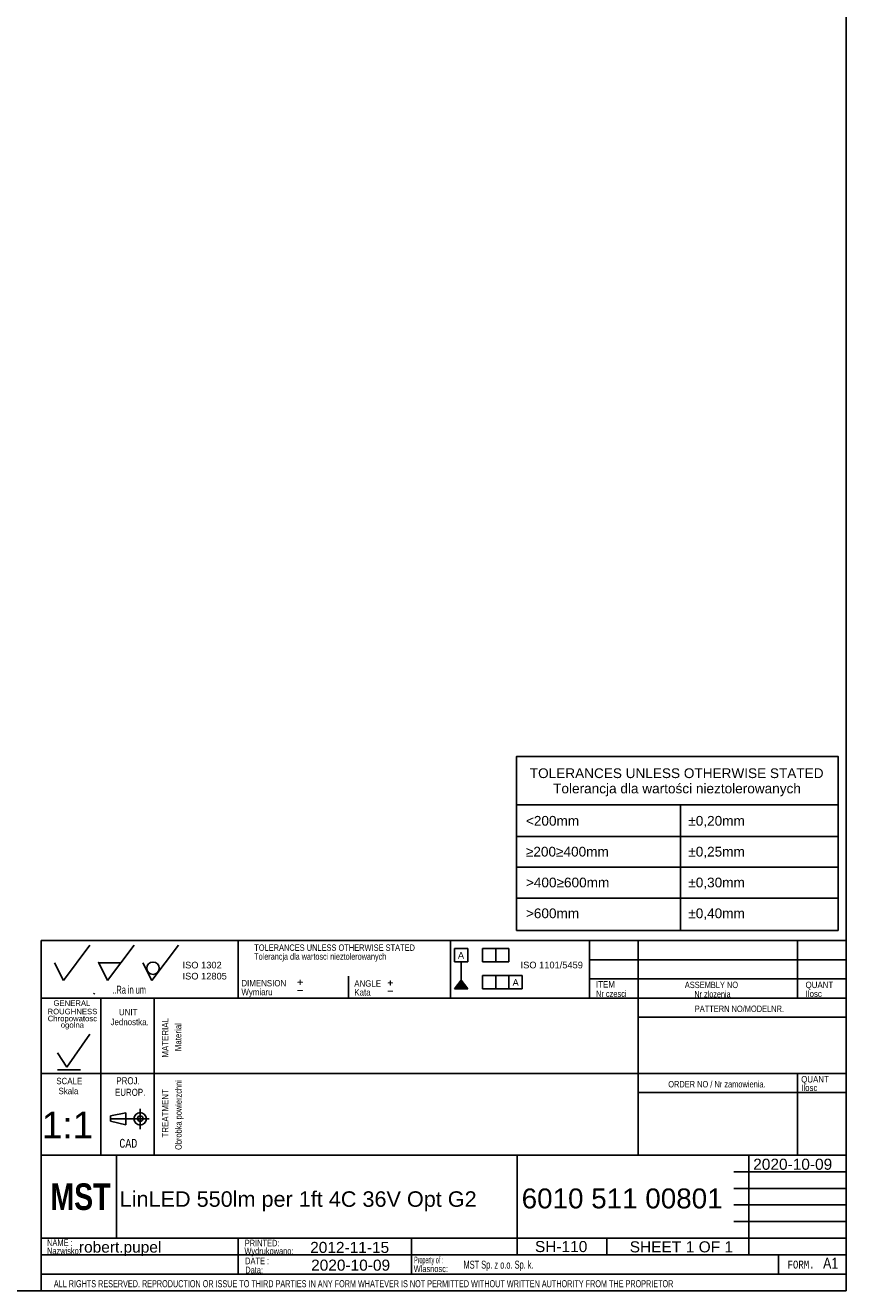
# Model space of a CAD drawing. Header units: millimetres. Extents: x 7 to 819, y 15 to 587.
# Tile 6 of 8: x 633 to 819, y 15 to 301. Entities that reach past the tile are written whole.
import ezdxf
from ezdxf.entities.mleader import LeaderData, LeaderLine
from ezdxf.enums import TextEntityAlignment as Align
from ezdxf.lldxf.tags import DXFTag
from ezdxf.math import Vec2, Vec3

# ---------------------------------------------------------------- set-up
doc = ezdxf.new("R2010")
doc.units = ezdxf.units.MM
for name, color, linetype in [('10', 7, 'Continuous'), ('Default', 7, 'Continuous'), ('frame', 7, 'Continuous')]:
    doc.layers.add(name, color=color, linetype=linetype)
doc.styles.add('SEACAD_Arial', font='arial.ttf')
doc.styles.add('SEACAD_Lucida_Console', font='lucon.TTF', dxfattribs={"width": 0.8})
tags = doc.linetypes.add('CENTER2', pattern=[28.575, 19.05, -3.175, 3.175, -3.175]).pattern_tags.tags
tags[10:11] = [DXFTag(74, 4), DXFTag(75, 0), DXFTag(340, '0'), DXFTag(46, 0.0), DXFTag(50, 0.0), DXFTag(44, 0.0), DXFTag(45, 0.0)]
tags[8:9] = [DXFTag(74, 4), DXFTag(75, 0), DXFTag(340, '0'), DXFTag(46, 0.0), DXFTag(50, 0.0), DXFTag(44, 0.0), DXFTag(45, 0.0)]
tags[6:7] = [DXFTag(74, 4), DXFTag(75, 0), DXFTag(340, '0'), DXFTag(46, 0.0), DXFTag(50, 0.0), DXFTag(44, 0.0), DXFTag(45, 0.0)]
tags[4:5] = [DXFTag(74, 4), DXFTag(75, 0), DXFTag(340, '0'), DXFTag(46, 0.0), DXFTag(50, 0.0), DXFTag(44, 0.0), DXFTag(45, 0.0)]

# ---------------------------------------------------------------- blocks, each defined once
blk = doc.blocks.new('SEANNOT_GROUP33')
at = {"layer": 'Default', "color": 7, "linetype": 'Continuous', "style": 'SEACAD_Arial'}
blk.add_text('LinLED 550lm per 1ft 4C 36V Opt G2', height=3.5, dxfattribs=at).set_placement((654.81, 37.13), align=Align.TOP_LEFT)
blk = doc.blocks.new('SEANNOT_GROUP34')
at = {"layer": 'Default', "color": 7, "linetype": 'Continuous', "style": 'SEACAD_Arial'}
blk.add_text('6010 511 00801', height=4.5, dxfattribs=at).set_placement((745.7, 37.77), align=Align.TOP_LEFT)
blk = doc.blocks.new('SEANNOT_GROUP35')
at = {"layer": 'Default', "color": 7, "linetype": 'Continuous', "style": 'SEACAD_Arial'}
blk.add_text('robert.pupel', height=2.5, dxfattribs=at).set_placement((645.59, 25.78), align=Align.TOP_LEFT)
blk = doc.blocks.new('SEANNOT_GROUP36')
at = {"layer": 'Default', "color": 7, "linetype": 'Continuous', "style": 'SEACAD_Arial'}
blk.add_text('SH-110', height=2.5, dxfattribs=at).set_placement((748.71, 25.9), align=Align.TOP_LEFT)
blk = doc.blocks.new('SEANNOT_GROUP37')
at = {"layer": 'Default', "color": 7, "linetype": 'Continuous', "style": 'SEACAD_Arial'}
blk.add_text('1:1', height=6, dxfattribs=at).set_placement((637.18, 55.12), align=Align.TOP_LEFT)
blk = doc.blocks.new('SEANNOT_GROUP38')
at = {"layer": 'Default', "color": 7, "linetype": 'Continuous', "style": 'SEACAD_Arial'}
blk.add_text('2012-11-15', height=2.5, dxfattribs=at).set_placement((697.88, 25.7), align=Align.TOP_LEFT)
blk = doc.blocks.new('SEANNOT_GROUP39')
at = {"layer": 'Default', "color": 7, "linetype": 'Continuous', "style": 'SEACAD_Arial'}
blk.add_text('2020-10-09', height=2.5, dxfattribs=at).set_placement((698.09, 21.69), align=Align.TOP_LEFT)
blk = doc.blocks.new('SEANNOT_GROUP40')
at = {"layer": 'Default', "color": 7, "linetype": 'Continuous', "style": 'SEACAD_Arial'}
blk.add_text('2020-10-09', height=2.5, dxfattribs=at).set_placement((798.06, 44.5), align=Align.TOP_LEFT)
blk = doc.blocks.new('SEANNOT_GROUP41')
at = {"layer": 'Default', "color": 7, "linetype": 'Continuous', "style": 'SEACAD_Arial'}
for s, p in [('SHEET ', (770.14, 25.83)), ('1', (782.8, 25.83)), (' OF ', (784.76, 25.83)), ('1', (791.55, 25.83))]:
    blk.add_text(s, height=2.5, dxfattribs=at).set_placement(p, align=Align.TOP_LEFT)
blk = doc.blocks.new('_DOT')
at = {"color": 0}
blk.add_line((0, 0), (-1, 0), dxfattribs=at)
at = {"color": 0, "const_width": 0.333}
blk.add_lwpolyline([(-0.1665, 0, 1), (0.1665, 0, 1)], format="xyb", close=True, dxfattribs=at)
blk = doc.blocks.new('SE4')
at = {"layer": 'frame', "color": 7, "linetype": 'Continuous'}
for p, q in [((744.54, 124.48), (817.25, 124.48)), ((781.62, 124.48), (781.62, 117.33)), ((744.54, 117.33), (817.25, 117.33)), ((781.62, 117.33), (781.62, 110.37)), ((744.54, 110.37), (817.25, 110.37)), ((781.62, 110.37), (781.62, 103.4)), ((744.54, 103.4), (817.25, 103.4)), ((781.62, 103.4), (781.62, 96.08))]:
    blk.add_line(p, q, dxfattribs=at)
blk.add_lwpolyline([(744.54, 96.08), (744.54, 135.41), (817.25, 135.41), (817.25, 96.08), (744.54, 96.08)], dxfattribs=at)
at = {"layer": 'frame', "color": 7, "linetype": 'Continuous', "style": 'SEACAD_Arial'}
for s, p in [('TOLERANCES UNLESS OTHERWISE STATED', (747.54, 132.73)), ('Tolerancja dla wartości nieztolerowanych', (752.82, 129.28)), ('<200mm', (746.66, 121.97)), ('±0,20mm', (783.38, 121.97)), ('≥200≥400mm', (746.66, 115)), ('±0,25mm', (783.38, 115)), ('>400≥600mm', (746.66, 108.03)), ('±0,30mm', (783.38, 108.03)), ('>600mm', (746.66, 101.06)), ('±0,40mm', (783.38, 101.06))]:
    blk.add_text(s, height=2.2, dxfattribs=at).set_placement(p, align=Align.TOP_LEFT)

msp = doc.modelspace()

# ---------------------------------------------------------------- hatches: boundary and pattern name
at = {"layer": 'Default', "linetype": 'Continuous'}
msp.add_hatch(color=7, dxfattribs=at).paths.add_polyline_path([(731.992, 84.877), (730.492, 82.892), (733.492, 82.892)])

# ---------------------------------------------------------------- linework, layer by layer
at = {"layer": '10', "color": 7, "linetype": 'Continuous'}
for p, q in [((642.075, 84.794), (648.075, 92.794)), ((652.075, 84.794), (658.075, 92.794)), ((662.075, 84.794), (668.075, 92.794)), ((681.575, 93.794), (681.575, 80.794)), ((729.575, 93.794), (729.575, 80.794)), ((761.075, 93.794), (761.075, 80.794)), ((772.075, 93.794), (772.075, 45.294)), ((808.075, 93.794), (808.075, 80.794)), ((640.075, 88.794), (642.075, 84.794)), ((650.075, 88.794), (655.075, 88.794)), ((650.075, 88.794), (652.075, 84.794)), ((660.075, 88.794), (662.075, 84.794)), ((819.075, 89.461), (761.075, 89.461)), ((706.575, 85.794), (706.575, 80.794)), ((819.075, 85.127), (761.075, 85.127)), ((819.075, 80.794), (637.075, 80.794)), ((648.949, 81.721), (649.125, 81.927)), ((650.575, 80.794), (650.575, 45.294)), ((650.575, 80.794), (650.575, 46.794)), ((662.575, 80.794), (662.575, 45.294)), ((819.075, 76.461), (772.075, 76.461)), ((642.877, 65.159), (648.076, 72.664)), ((640.735, 68.441), (642.877, 65.159)), ((819.075, 63.794), (637.075, 63.794)), ((640.735, 64.619), (645.934, 64.619)), ((808.075, 63.794), (808.075, 45.294)), ((819.075, 59.461), (772.075, 59.461)), ((652.721, 54.209), (656.206, 54.901)), ((656.206, 54.901), (656.206, 52.133)), ((659.45, 55.77), (659.45, 51.161)), ((659.45, 55.77), (659.45, 51.161)), ((652.721, 53.016), (652.721, 54.209)), ((656.206, 52.133), (652.721, 53.016)), ((744.7, 45.294), (637.075, 45.294)), ((744.575, 45.294), (637.075, 45.294)), ((654.075, 26.544), (654.075, 45.294)), ((793.7, 45.294), (819.2, 45.294)), ((797.075, 22.794), (797.075, 45.294)), ((793.7, 41.544), (819.2, 41.544)), ((793.7, 37.794), (819.2, 37.794)), ((793.7, 34.044), (819.2, 34.044)), ((793.7, 30.294), (819.2, 30.294)), ((637.075, 26.544), (819.2, 26.544)), ((681.603, 26.521), (681.603, 18.396)), ((720.78, 26.456), (720.78, 18.331)), ((764.95, 26.544), (764.95, 22.794)), ((637.075, 22.794), (793.7, 22.794)), ((803.762, 22.794), (803.762, 18.419)), ((637.075, 18.419), (819.075, 18.419))]:
    msp.add_line(p, q, dxfattribs=at)
at = {"layer": '10', "color": 7, "linetype": 'CENTER2'}
msp.add_line((652.721, 53.517), (661.436, 53.517), dxfattribs=at)
at = {"layer": '10', "color": 7, "linetype": 'Continuous'}
for points in [[(819.075, 14.669), (819.075, 93.794), (637.075, 93.794), (637.075, 14.669), (819.075, 14.669)], [(744.7, 45.294), (744.7, 22.794), (819.075, 22.794), (819.075, 45.294), (744.7, 45.294)]]:
    msp.add_lwpolyline(points, dxfattribs=at)
for centre, radius in [((662.347, 87.549), 1.402), ((659.45, 53.517), 1.415), ((659.45, 53.576), 0.607)]:
    msp.add_circle(centre, radius, dxfattribs=at)
msp.add_point((650.075, 88.794), dxfattribs=at)
at = {"layer": 'Default', "color": 7, "linetype": 'Continuous'}
for p, q in [((819.1, 14.67), (819.1, 586.67)), ((730.492, 88.983), (730.492, 91.983)), ((730.492, 91.983), (733.492, 91.983)), ((733.492, 91.983), (733.492, 88.983)), ((736.828, 88.983), (736.828, 91.983)), ((736.828, 91.983), (742.828, 91.983)), ((739.828, 91.983), (739.828, 88.983)), ((742.828, 91.983), (742.828, 88.983)), ((733.492, 88.983), (730.492, 88.983)), ((731.992, 84.877), (731.992, 88.983)), ((742.828, 88.983), (736.828, 88.983)), ((736.828, 82.892), (736.828, 85.892)), ((736.828, 85.892), (745.828, 85.892)), ((739.828, 85.892), (739.828, 82.892)), ((742.828, 82.892), (742.828, 85.892)), ((745.828, 85.892), (745.828, 82.892)), ((730.492, 82.892), (731.992, 84.877)), ((731.992, 84.877), (733.492, 82.892)), ((733.492, 82.892), (730.492, 82.892)), ((745.828, 82.892), (736.828, 82.892)), ((6.708, 14.67), (819.1, 14.67))]:
    msp.add_line(p, q, dxfattribs=at)

# ---------------------------------------------------------------- block references
at = {"layer": 'Default'}
for name in ['SEANNOT_GROUP37', 'SEANNOT_GROUP40', 'SEANNOT_GROUP33', 'SEANNOT_GROUP34', 'SEANNOT_GROUP35', 'SEANNOT_GROUP38', 'SEANNOT_GROUP36', 'SEANNOT_GROUP41', 'SEANNOT_GROUP39']:
    msp.add_blockref(name, (0, 0), dxfattribs=at)
at = {"layer": 'frame'}
msp.add_blockref('SE4', (0, 0), dxfattribs=at)

# ---------------------------------------------------------------- texts
at = {"layer": '10', "attachment_point": 1}
for s, insert, char_height, width, style in [('{\\farial rounded mt|b0||i0||c0|p34;\\C7;\\H1.45000002;\\W0.83002;TOLERANCES UNLESS OTHERWISE STATED}', (685.231, 92.931), 1.45, 38.61414, 'SEACAD_Arial'), ('{\\farial rounded mt|b0||i0||c0|p34;\\C7;\\H1.45000002;\\W0.77704;Tolerancja dla wartosci nieztolerowanych}', (685.231, 90.931), 1.45, 36.02936, 'SEACAD_Arial'), ('{\\farial rounded mt|b0||i0||c0|p34;\\C7;\\H1.8;\\W0.608;..Ra in um}', (653.139, 83.594), 1.8, 8.92175, 'SEACAD_Arial'), ('{\\farial rounded mt|b0||i0||c0|p34;\\C7;\\H1.45000002;\\W0.883;Wymiaru}', (682.324, 82.896), 1.45, 8.67569, 'SEACAD_Arial'), ('{\\farial rounded mt|b0||i0||c0|p34;\\C7;\\H1.45000002;\\W0.883;DIMENSION}', (682.324, 84.896), 1.45, 10.15001, 'SEACAD_Arial'), ('{\\farial rounded mt|b0||i0||c0|p34;\\C7;\\H1.45000002;\\W0.883;ANGLE}', (707.852, 84.832), 1.45, 6.05218, 'SEACAD_Arial'), ('{\\farial rounded mt|b0||i0||c0|p34;\\C7;\\H1.45000002;\\W0.883;ITEM}', (762.514, 84.637), 1.45, 4.25544, 'SEACAD_Arial'), ('{\\farial rounded mt|b0||i0||c0|p34;\\C7;\\H1.45000002;\\W0.83002;ASSEMBLY NO}', (782.593, 84.51), 1.45, 12.82936, 'SEACAD_Arial'), ('{\\farial rounded mt|b0||i0||c0|p34;\\C7;\\H1.45000002;\\W0.883;QUANT}', (809.905, 84.51), 1.45, 6.24131, 'SEACAD_Arial'), ('{\\farial rounded mt|b0||i0||c0|p34;\\C7;\\H1.45000002;\\W0.883;Kata}', (707.852, 82.832), 1.45, 5.07501, 'SEACAD_Arial'), ('{\\farial rounded mt|b0||i0||c0|p34;\\C7;\\H1.45000002;\\W0.72406;Nr czesci }', (762.514, 82.51), 1.45, 7.78588, 'SEACAD_Arial'), ('{\\farial rounded mt|b0||i0||c0|p34;\\C7;\\H1.45000002;\\W0.77704;Nr zlozenia}', (784.757, 82.411), 1.45, 9.50428, 'SEACAD_Arial'), ('{\\farial rounded mt|b0||i0||c0|p34;\\C7;\\H1.45000002;\\W0.883;Ilosc}', (809.905, 82.51), 1.45, 6.93479, 'SEACAD_Arial'), ('{\\farial rounded mt|b0||i0||c0|p34;\\C7;\\H1.45000002;\\W0.883;UNIT}', (654.641, 78.367), 1.45, 4.16088, 'SEACAD_Arial'), ('{\\farial rounded mt|b0||i0||c0|p34;\\C7;\\H1.45000002;\\W0.83002;PATTERN NO/MODELNR.}', (784.847, 79.116), 1.45, 21.43479, 'SEACAD_Arial'), ('{\\farial rounded mt|b0||i0||c0|p34;\\C7;\\H1.45000002;\\W0.883;Jednostka.}', (652.738, 76.128), 1.45, 8.72628, 'SEACAD_Arial'), ('{\\farial rounded mt|b0||i0||c0|p34;\\C7;\\H1.60000002;\\W0.8;PROJ.}', (654.062, 62.918), 1.6, 5.11305, 'SEACAD_Arial'), ('{\\farial rounded mt|b0||i0||c0|p34;\\C7;\\H1.45000002;\\W0.883;QUANT}', (808.905, 63.177), 1.45, 6.24131, 'SEACAD_Arial'), ('{\\farial rounded mt|b0||i0||c0|p34;\\C7;\\H1.45000002;\\W0.883;SCALE}', (640.475, 62.782), 1.45, 5.86305, 'SEACAD_Arial'), ('{\\farial rounded mt|b0||i0||c0|p34;\\C7;\\H1.45000002;\\W0.883;Skala}', (640.976, 60.528), 1.45, 5.77723, 'SEACAD_Arial'), ('{\\farial rounded mt|b0||i0||c0|p34;\\C7;\\H1.60000002;\\W0.8;EUROP.}', (653.745, 60.311), 1.6, 6.64349, 'SEACAD_Arial'), ('{\\farial rounded mt|b0||i0||c0|p34;\\C7;\\H1.45000002;\\W0.72406;ORDER NO / Nr zamowienia.}', (778.847, 62.061), 1.45, 25.03089, 'SEACAD_Arial'), ('{\\farial rounded mt|b0||i0||c0|p34;\\C7;\\H1.45000002;\\W0.883;Ilosc}', (808.905, 61.256), 1.45, 6.93479, 'SEACAD_Arial'), ('{\\fLucida Console|b0||i0||c0|p34;\\C7;\\H1.99999998;\\W0.8;CAD}', (654.724, 48.987), 2, 4.53334, 'SEACAD_Lucida_Console'), ('{\\farial rounded mt|b0||i0||c0|p34;\\C7;\\H1.5;\\W0.704;NAME :}', (638.376, 26.268), 1.5, 5.5761, 'SEACAD_Arial'), ('{\\farial rounded mt|b0||i0||c0|p34;\\C7;\\H1.5;\\W0.8;PRINTED:}', (683.099, 26.18), 1.5, 8.9879, 'SEACAD_Arial'), ('{\\farial rounded mt|b0||i0||c0|p34;\\C7;\\H1.5;\\W0.8;Nazwisko:}', (638.376, 24.421), 1.5, 7.67838, 'SEACAD_Arial'), ('{\\farial rounded mt|b0||i0||c0|p34;\\C7;\\H1.5;\\W0.8;Wydrukowano:}', (683.011, 24.37), 1.5, 11.43865, 'SEACAD_Arial'), ('{\\farial rounded mt|b0||i0||c0|p34;\\C7;\\H1.5;\\W0.704;DATE :}', (683.165, 22.152), 1.5, 5.2174, 'SEACAD_Arial'), ('{\\farial rounded mt|b0||i0||c0|p34;\\C7;\\H1.5;\\W0.8;Data:}', (683.208, 20.102), 1.5, 6.19566, 'SEACAD_Arial'), ('{\\farial rounded mt|b0||i0||c0|p34;\\C7;\\H1.5;\\W0.8;Wlasnosc:}', (721.296, 20.377), 1.5, 10.89131, 'SEACAD_Arial'), ('{\\farial rounded mt|b0||i0||c0|p34;\\C7;\\H1.5;\\W0.46208;Property of :}', (721.38, 22.362), 1.5, 8.86958, 'SEACAD_Arial'), ('{\\farial rounded mt|b0||i0||c0|p34;\\C7;\\H1.8;\\W0.667;MST Sp. z o.o. Sp. k.}', (732.551, 21.452), 1.8, 58.30436, 'SEACAD_Arial'), ('{\\fLucida Console|b0||i0||c0|p34;\\C7;\\H1.8;\\W0.8;FORM.}', (805.825, 21.469), 1.8, 6.80001, 'SEACAD_Lucida_Console'), ('{\\farial rounded mt|b0||i0||c0|p34;\\C7;\\H2.50000002;\\W0.8;A1}', (813.862, 22.139), 2.5, 4.9829, 'SEACAD_Arial'), ('{\\farial rounded mt|b0||i0||c0|p34;\\C7;\\H1.60000002;\\W0.704;ALL RIGHTS RESERVED. REPRODUCTION OR ISSUE TO THIRD PARTIES IN ANY FORM WHATEVER IS NOT PERMITTED WITHOUT WRITTEN AUTHORITY FROM THE PROPRIETOR}', (639.922, 17.047), 1.6, 148.00001, 'SEACAD_Arial')]:
    msp.add_mtext(s, dxfattribs=dict(at, insert=insert, char_height=char_height, width=width, style=style))
at = {"layer": '10', "char_height": 1.25, "attachment_point": 1}
for s, insert, width in [('{\\fArial|b0||i0||c0|p34;\\C7;\\H1.2499998;\\W1.;GENERAL}', (639.827, 80.287), 8.3424), ('{\\fArial|b0||i0||c0|p34;\\C7;\\H1.2499998;\\W1.;ROUGHNESS}', (638.492, 78.393), 11.22283)]:
    msp.add_mtext(s, dxfattribs=dict(at, insert=insert, width=width))
at = {"layer": '10', "insert": (644.111, 75.265), "char_height": 1.25, "width": 11.65265, "attachment_point": 5, "line_spacing_factor": 0.7}
msp.add_mtext('{\\fArial|b0||i0||c0|p34;\\C7;\\H1.24999998;\\W1.;Chropowatosc\\P}{\\fArial|b0||i0||c0|p34;\\C7;\\H1.24999998;\\W1.;ogolna}', dxfattribs=at)
at = {"layer": '10', "char_height": 1.45, "attachment_point": 1, "rotation": 89.99999, "style": 'SEACAD_Arial'}
for s, insert, width in [('{\\farial rounded mt|b0||i0||c0|p34;\\C7;\\H1.45000002;\\W0.883;MATERIAL}', (664.376, 67.352), 8.92066), ('{\\farial rounded mt|b0||i0||c0|p34;\\C7;\\H1.45000002;\\W0.883;Material}', (667.296, 68.795), 7.15315), ('{\\farial rounded mt|b0||i0||c0|p34;\\C7;\\H1.45000002;\\W0.72406;Obrobka powierzchni}', (667.376, 46.486), 17.04755), ('{\\farial rounded mt|b0||i0||c0|p34;\\C7;\\H1.45000002;\\W0.883;TREATMENT}', (664.376, 49.29), 10.87501)]:
    msp.add_mtext(s, dxfattribs=dict(at, insert=insert, width=width))
at = {"layer": 'Default'}
for s, insert, char_height, width, attachment_point in [('{\\fArial|b0||i0||c0|p34;\\C7;\\H1.5;\\W1.;ISO 1302 \\P}{\\fArial|b0||i0||c0|p34;\\C7;\\H1.5;\\W1.;ISO 12805}', (669.021, 89.009), 1.5, 10.48633, 1), ('{\\fArial CE|b0||i0||c0|p34;\\C7;\\H1.5;\\W1.;A}', (731.986, 91.206), 1.5, 1.40218, 2), ('{\\fArial|b0||i0||c0|p34;\\C7;\\H1.5;\\W1.;ISO 1101/5459}', (752.506, 89.025), 1.5, 15.28486, 2), ('{\\fSolid Edge ISO|b0||i0||c0|p34;\\C7;\\H2.5;\\W1.;+\\P}', (694.794, 85.892), 2.5, 1.88245, 1), ('{\\fSolid Edge ISO|b0||i0||c0|p34;\\C7;\\H2.5;\\W1.;+\\P}', (715.187, 85.735), 2.5, 1.88245, 1), ('{\\fArial CE|b0||i0||c0|p34;\\C7;\\H1.5;\\W1.;A}', (744.342, 85.081), 1.5, 1.40218, 2), ('{\\fSolid Edge ISO|b0||i0||c0|p34;\\C7;\\H2.5;\\W1.;-\\P}', (694.794, 84.009), 2.5, 1.88245, 1), ('{\\fSolid Edge ISO|b0||i0||c0|p34;\\C7;\\H2.5;\\W1.;-\\P}', (715.187, 83.852), 2.5, 1.88245, 1)]:
    msp.add_mtext(s, dxfattribs=dict(at, insert=insert, char_height=char_height, width=width, attachment_point=attachment_point))

# ---------------------------------------------------------------- leaders
at = {"layer": 'Default', "color": 7, "linetype": 'Continuous'}
ml = msp.add_multileader_mtext('Standard', dxfattribs=at)
ml.set_content('{\\pxsm0.9;\\fImpact|b0||i0||c0|p34;\\W1.;MST\\P}', color=256)
ml.set_leader_properties()
ml.set_arrow_properties(name='DOT')
ml.build(insert=Vec2(0, 0))
ml.multileader.update_dxf_attribs({"leader_type": 0, "dogleg_length": 0, "arrow_head_size": 6})
ctx = ml.context
ctx.base_point, ctx.char_height, ctx.arrow_head_size, ctx.landing_gap_size = Vec3(637.147, 35.856), 6, 6, 2.1
ctx.mtext.insert = Vec3(639.147, 38.919)

doc.saveas('drawing.dxf')
